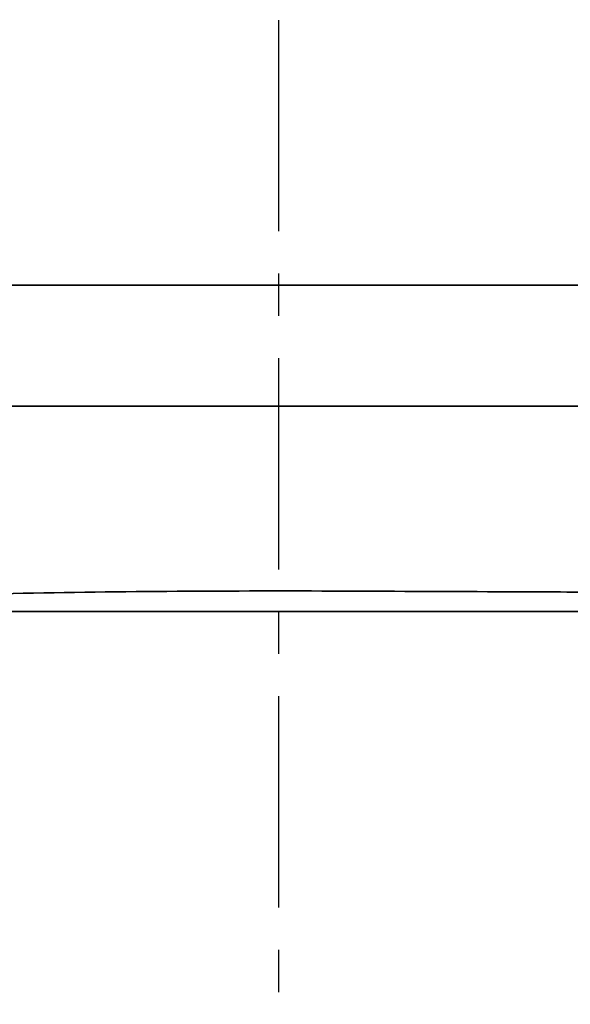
# Model space of a CAD drawing. Header units: millimetres. Extents: x -10540 to 6039, y -7467 to 6433.
# Tile 144 of 236: x -8191 to -8059, y 1813 to 2050. Entities that reach past the tile are written whole.
import ezdxf

# ---------------------------------------------------------------- set-up
doc = ezdxf.new("R2010")
doc.units = ezdxf.units.MM
doc.header["$LTSCALE"] = 8
doc.linetypes.add('CENTER', pattern=[10.16, 6.35, -1.27, 1.27, -1.27])
doc.layers.add('细实线层', color=7, linetype='Continuous')

msp = doc.modelspace()

# ---------------------------------------------------------------- linework, layer by layer
at = {"linetype": 'Continuous', "lineweight": 35}
for p, q in [((-8216.31, 1986.24), (-8049.49, 1986.24)), ((-8036.63, 1957.1), (-8217.25, 1957.1)), ((-8027.65, 1907.78), (-8218.12, 1907.78))]:
    msp.add_line(p, q, dxfattribs=at)
msp.add_open_spline([(-8027.65, 1911.92), (-8029.01, 1911.93), (-8038.17, 1912.03), (-8055.13, 1912.49), (-8083.99, 1912.5), (-8118.28, 1912.74), (-8157.9, 1912.65), (-8190.83, 1912.2), (-8211.06, 1911.6), (-8218.16, 1911.59), (-8218.71, 1911.59)], degree=3, knots=[0, 0, 0, 0, 0.02131, 0.143844, 0.266388, 0.474366, 0.682341, 0.888441, 0.991489, 1, 1, 1, 1], dxfattribs=at)
at = {"layer": '细实线层', "color": 4, "linetype": 'CENTER'}
msp.add_line((-8128.65, 129.71), (-8128.64, 2454.26), dxfattribs=at)

doc.saveas('drawing.dxf')
